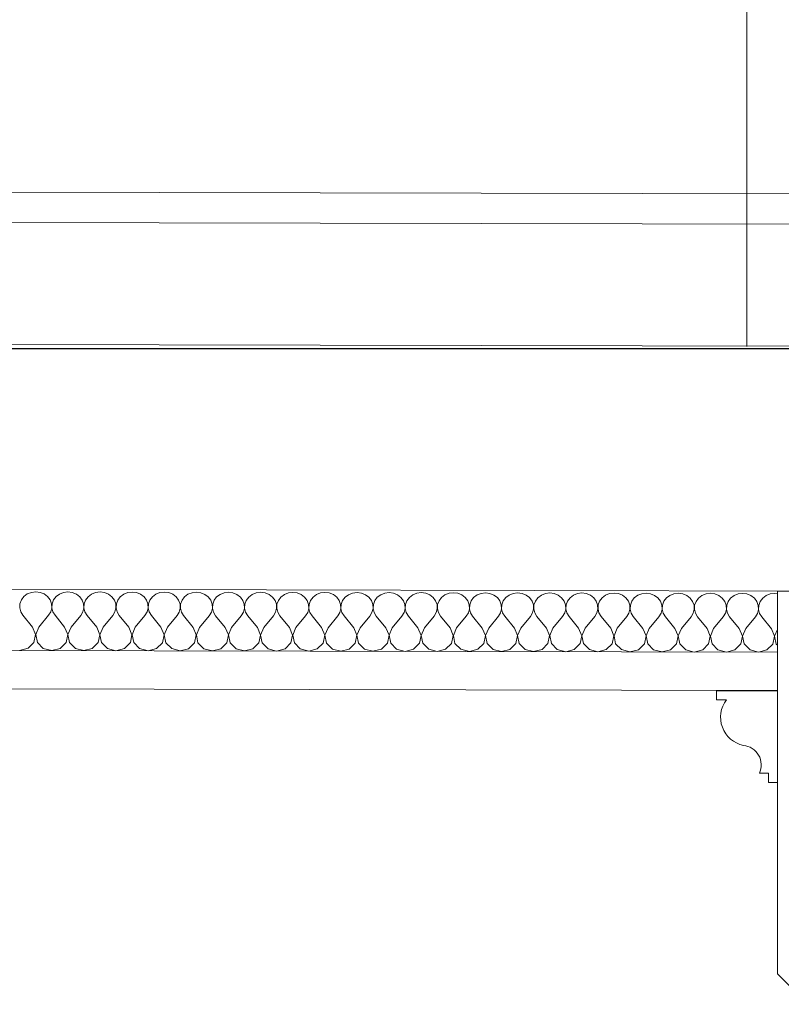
# Model space of a CAD drawing. Header units: millimetres. Extents: x -573548 to 674770, y -246895 to -89040.
# Tile 163 of 199: x 98925 to 99423, y -191944 to -191300. Entities that reach past the tile are written whole.
import ezdxf

# ---------------------------------------------------------------- set-up
doc = ezdxf.new("R2010")
doc.units = ezdxf.units.MM
for name, color, linetype, lineweight in [('belki podwalinowe_Nr_pióra__2', 8, 'Continuous', 9), ('belki sufitowe_Nr_pióra__41', 8, 'Continuous', 9), ('krokwie_Nr_pióra__1', 8, 'Continuous', 9), ('Nowe_Drawing & Figure_Nr_pióra__59', 8, 'Continuous', 9), ('Nowe_strop_Nr_pióra__59', 8, 'Continuous', 9), ('strop_Nr_pióra__41', 8, 'Continuous', 9)]:
    doc.layers.add(name, color=color, linetype=linetype, lineweight=lineweight)
doc.layers.add('Nowe_Drawing & Figure', color=7, linetype='Continuous')

# ---------------------------------------------------------------- blocks, each defined once
blk = doc.blocks.new('*X454', base_point=(477978.69, -104863.57))
at = {"layer": 'Nowe_Drawing & Figure', "color": 21, "linetype": 'Continuous', "lineweight": 13, "true_color": 0xffaaaa}
for p, q in [((493700.24, -73213.26), (493697.59, -73214.32)), ((493703.11, -73212.9), (493700.24, -73213.26)), ((493705.98, -73213.27), (493703.11, -73212.9)), ((493708.63, -73214.34), (493705.98, -73213.27)), ((493721.24, -73213.3), (493718.59, -73214.37)), ((493724.11, -73212.94), (493721.24, -73213.3)), ((493726.98, -73213.32), (493724.11, -73212.94)), ((493729.63, -73214.39), (493726.98, -73213.32)), ((493742.24, -73213.35), (493739.59, -73214.41)), ((493745.11, -73212.99), (493742.24, -73213.35)), ((493747.98, -73213.36), (493745.11, -73212.99)), ((493750.63, -73214.44), (493747.98, -73213.36)), ((493763.24, -73213.4), (493760.59, -73214.46)), ((493766.11, -73213.04), (493763.24, -73213.4)), ((493768.98, -73213.41), (493766.11, -73213.04)), ((493771.63, -73214.48), (493768.98, -73213.41)), ((493784.24, -73213.44), (493781.59, -73214.51)), ((493787.11, -73213.08), (493784.24, -73213.44)), ((493789.98, -73213.46), (493787.11, -73213.08)), ((493792.63, -73214.53), (493789.98, -73213.46)), ((493805.24, -73213.49), (493802.59, -73214.55)), ((493808.11, -73213.13), (493805.24, -73213.49)), ((493810.98, -73213.5), (493808.11, -73213.13)), ((493813.63, -73214.58), (493810.98, -73213.5)), ((493826.24, -73213.54), (493823.59, -73214.6)), ((493829.11, -73213.18), (493826.24, -73213.54)), ((493831.98, -73213.55), (493829.11, -73213.18)), ((493834.63, -73214.62), (493831.98, -73213.55)), ((493847.24, -73213.58), (493844.59, -73214.65)), ((493850.11, -73213.22), (493847.24, -73213.58)), ((493852.98, -73213.6), (493850.11, -73213.22)), ((493855.63, -73214.67), (493852.98, -73213.6)), ((493868.24, -73213.63), (493865.59, -73214.69)), ((493871.11, -73213.27), (493868.24, -73213.63)), ((493873.98, -73213.64), (493871.11, -73213.27)), ((493876.63, -73214.72), (493873.98, -73213.64)), ((493889.24, -73213.68), (493886.59, -73214.74)), ((493892.11, -73213.32), (493889.24, -73213.68)), ((493894.98, -73213.69), (493892.11, -73213.32)), ((493897.63, -73214.76), (493894.98, -73213.69)), ((493910.24, -73213.72), (493907.59, -73214.79)), ((493913.11, -73213.37), (493910.24, -73213.72)), ((493915.98, -73213.74), (493913.11, -73213.37)), ((493918.63, -73214.81), (493915.98, -73213.74)), ((493931.24, -73213.77), (493928.59, -73214.83)), ((493934.11, -73213.41), (493931.24, -73213.77)), ((493936.98, -73213.78), (493934.11, -73213.41)), ((493939.63, -73214.86), (493936.98, -73213.78)), ((493952.24, -73213.82), (493949.59, -73214.88)), ((493955.11, -73213.46), (493952.24, -73213.82)), ((493957.98, -73213.83), (493955.11, -73213.46)), ((493960.63, -73214.91), (493957.98, -73213.83)), ((493973.24, -73213.86), (493970.59, -73214.93)), ((493976.11, -73213.51), (493973.24, -73213.86)), ((493978.98, -73213.88), (493976.11, -73213.51)), ((493981.63, -73214.95), (493978.98, -73213.88)), ((493994.24, -73213.91), (493991.59, -73214.97)), ((493997.11, -73213.55), (493994.24, -73213.91)), ((493999.98, -73213.92), (493997.11, -73213.55)), ((494002.63, -73215), (493999.98, -73213.92)), ((494015.24, -73213.96), (494012.59, -73215.02)), ((494018.11, -73213.6), (494015.24, -73213.96)), ((494020.98, -73213.97), (494018.11, -73213.6)), ((494023.63, -73215.05), (494020.98, -73213.97)), ((494036.24, -73214.01), (494033.59, -73215.07)), ((494039.11, -73213.65), (494036.24, -73214.01)), ((494041.98, -73214.02), (494039.11, -73213.65)), ((494044.63, -73215.09), (494041.98, -73214.02)), ((494057.24, -73214.05), (494054.59, -73215.11)), ((494060.11, -73213.69), (494057.24, -73214.05)), ((494062.98, -73214.06), (494060.11, -73213.69)), ((494065.63, -73215.14), (494062.98, -73214.06)), ((494078.24, -73214.1), (494075.59, -73215.16)), ((494081.11, -73213.74), (494078.24, -73214.1)), ((494083.98, -73214.11), (494081.11, -73213.74)), ((494086.63, -73215.19), (494083.98, -73214.11)), ((494102.11, -73213.79), (494099.24, -73214.15)), ((494104.98, -73214.16), (494102.11, -73213.79)), ((494123.11, -73213.83), (494120.24, -73214.19)), ((494125.98, -73214.21), (494123.11, -73213.83)), ((494144.11, -73213.88), (494141.24, -73214.24)), ((494146.98, -73214.25), (494144.11, -73213.88)), ((494165.11, -73213.93), (494162.24, -73214.29)), ((494167.98, -73214.3), (494165.11, -73213.93)), ((494186.11, -73213.97), (494183.24, -73214.33)), ((494188.02, -73214.22), (494186.11, -73213.97)), ((493693.71, -73218.18), (493692.78, -73220.69)), ((493695.35, -73216), (493693.71, -73218.18)), ((493697.59, -73214.32), (493695.35, -73216)), ((493710.86, -73216.04), (493708.63, -73214.34)), ((493712.49, -73218.22), (493710.86, -73216.04)), ((493713.41, -73220.74), (493712.49, -73218.22)), ((493714.71, -73218.23), (493713.78, -73220.74)), ((493716.35, -73216.05), (493714.71, -73218.23)), ((493718.59, -73214.37), (493716.35, -73216.05)), ((493731.86, -73216.09), (493729.63, -73214.39)), ((493733.49, -73218.27), (493731.86, -73216.09)), ((493734.41, -73220.78), (493733.49, -73218.27)), ((493735.71, -73218.28), (493734.78, -73220.78)), ((493737.35, -73216.1), (493735.71, -73218.28)), ((493739.59, -73214.41), (493737.35, -73216.1)), ((493752.86, -73216.13), (493750.63, -73214.44)), ((493754.49, -73218.32), (493752.86, -73216.13)), ((493755.41, -73220.83), (493754.49, -73218.32)), ((493756.71, -73218.32), (493755.78, -73220.83)), ((493758.35, -73216.14), (493756.71, -73218.32)), ((493760.59, -73214.46), (493758.35, -73216.14)), ((493773.86, -73216.18), (493771.63, -73214.48)), ((493775.49, -73218.37), (493773.86, -73216.18)), ((493776.41, -73220.88), (493775.49, -73218.37)), ((493777.71, -73218.37), (493776.78, -73220.88)), ((493779.35, -73216.19), (493777.71, -73218.37)), ((493781.59, -73214.51), (493779.35, -73216.19)), ((493794.86, -73216.23), (493792.63, -73214.53)), ((493796.49, -73218.41), (493794.86, -73216.23)), ((493797.41, -73220.92), (493796.49, -73218.41)), ((493798.71, -73218.42), (493797.78, -73220.92)), ((493800.35, -73216.24), (493798.71, -73218.42)), ((493802.59, -73214.55), (493800.35, -73216.24)), ((493815.86, -73216.27), (493813.63, -73214.58)), ((493817.49, -73218.46), (493815.86, -73216.27)), ((493818.41, -73220.97), (493817.49, -73218.46)), ((493819.71, -73218.46), (493818.78, -73220.97)), ((493821.35, -73216.28), (493819.71, -73218.46)), ((493823.59, -73214.6), (493821.35, -73216.28)), ((493836.86, -73216.32), (493834.63, -73214.62)), ((493838.49, -73218.51), (493836.86, -73216.32)), ((493839.41, -73221.02), (493838.49, -73218.51)), ((493840.71, -73218.51), (493839.78, -73221.02)), ((493842.35, -73216.33), (493840.71, -73218.51)), ((493844.59, -73214.65), (493842.35, -73216.33)), ((493857.86, -73216.37), (493855.63, -73214.67)), ((493859.49, -73218.55), (493857.86, -73216.37)), ((493860.41, -73221.06), (493859.49, -73218.55)), ((493861.71, -73218.56), (493860.78, -73221.07)), ((493863.35, -73216.38), (493861.71, -73218.56)), ((493865.59, -73214.69), (493863.35, -73216.38)), ((493878.86, -73216.41), (493876.63, -73214.72)), ((493880.49, -73218.6), (493878.86, -73216.41)), ((493881.41, -73221.11), (493880.49, -73218.6)), ((493882.71, -73218.6), (493881.78, -73221.11)), ((493884.35, -73216.43), (493882.71, -73218.6)), ((493886.59, -73214.74), (493884.35, -73216.43)), ((493899.85, -73216.46), (493897.63, -73214.76)), ((493901.49, -73218.65), (493899.85, -73216.46)), ((493902.41, -73221.16), (493901.49, -73218.65)), ((493903.71, -73218.65), (493902.78, -73221.16)), ((493905.35, -73216.47), (493903.71, -73218.65)), ((493907.59, -73214.79), (493905.35, -73216.47)), ((493920.85, -73216.51), (493918.63, -73214.81)), ((493922.49, -73218.69), (493920.85, -73216.51)), ((493923.41, -73221.2), (493922.49, -73218.69)), ((493924.71, -73218.7), (493923.78, -73221.21)), ((493926.35, -73216.52), (493924.71, -73218.7)), ((493928.59, -73214.83), (493926.35, -73216.52)), ((493941.85, -73216.55), (493939.63, -73214.86)), ((493943.49, -73218.74), (493941.85, -73216.55)), ((493944.41, -73221.25), (493943.49, -73218.74)), ((493945.71, -73218.74), (493944.78, -73221.25)), ((493947.35, -73216.57), (493945.71, -73218.74)), ((493949.59, -73214.88), (493947.35, -73216.57)), ((493962.85, -73216.6), (493960.63, -73214.91)), ((493964.49, -73218.79), (493962.85, -73216.6)), ((493965.41, -73221.3), (493964.49, -73218.79)), ((493966.71, -73218.79), (493965.78, -73221.3)), ((493968.35, -73216.61), (493966.71, -73218.79)), ((493970.59, -73214.93), (493968.35, -73216.61)), ((493983.85, -73216.65), (493981.63, -73214.95)), ((493985.49, -73218.83), (493983.85, -73216.65)), ((493986.41, -73221.35), (493985.49, -73218.83)), ((493987.71, -73218.84), (493986.78, -73221.35)), ((493989.35, -73216.66), (493987.71, -73218.84)), ((493991.59, -73214.97), (493989.35, -73216.66)), ((494004.85, -73216.69), (494002.63, -73215)), ((494006.49, -73218.88), (494004.85, -73216.69)), ((494007.41, -73221.39), (494006.49, -73218.88)), ((494008.71, -73218.89), (494007.78, -73221.39)), ((494010.35, -73216.71), (494008.71, -73218.89)), ((494012.59, -73215.02), (494010.35, -73216.71)), ((494025.85, -73216.74), (494023.63, -73215.05)), ((494027.49, -73218.93), (494025.85, -73216.74)), ((494028.41, -73221.44), (494027.49, -73218.93)), ((494029.71, -73218.93), (494028.78, -73221.44)), ((494031.35, -73216.75), (494029.71, -73218.93)), ((494033.59, -73215.07), (494031.35, -73216.75)), ((494046.85, -73216.79), (494044.63, -73215.09)), ((494048.49, -73218.97), (494046.85, -73216.79)), ((494049.41, -73221.49), (494048.49, -73218.97)), ((494050.71, -73218.98), (494049.78, -73221.49)), ((494052.35, -73216.8), (494050.71, -73218.98)), ((494054.59, -73215.11), (494052.35, -73216.8)), ((494067.85, -73216.83), (494065.63, -73215.14)), ((494069.49, -73219.02), (494067.85, -73216.83)), ((494070.41, -73221.53), (494069.49, -73219.02)), ((494071.71, -73219.03), (494070.78, -73221.53)), ((494073.35, -73216.85), (494071.71, -73219.03)), ((494075.59, -73215.16), (494073.35, -73216.85)), ((494088.85, -73216.88), (494086.63, -73215.19)), ((494090.49, -73219.07), (494088.85, -73216.88)), ((494091.41, -73221.58), (494090.49, -73219.07)), ((494092.71, -73219.07), (494091.78, -73221.58)), ((494094.35, -73216.89), (494092.71, -73219.07)), ((494096.59, -73215.21), (494094.35, -73216.89)), ((494099.24, -73214.15), (494096.59, -73215.21)), ((494107.63, -73215.23), (494104.98, -73214.16)), ((494109.85, -73216.93), (494107.63, -73215.23)), ((494111.49, -73219.11), (494109.85, -73216.93)), ((494112.41, -73221.63), (494111.49, -73219.11)), ((494113.71, -73219.12), (494112.78, -73221.63)), ((494115.35, -73216.94), (494113.71, -73219.12)), ((494117.59, -73215.26), (494115.35, -73216.94)), ((494120.24, -73214.19), (494117.59, -73215.26)), ((494128.63, -73215.28), (494125.98, -73214.21)), ((494130.85, -73216.97), (494128.63, -73215.28)), ((494132.49, -73219.16), (494130.85, -73216.97)), ((494133.41, -73221.67), (494132.49, -73219.16)), ((494134.71, -73219.17), (494133.78, -73221.67)), ((494136.35, -73216.99), (494134.71, -73219.17)), ((494138.59, -73215.3), (494136.35, -73216.99)), ((494141.24, -73214.24), (494138.59, -73215.3)), ((494149.63, -73215.33), (494146.98, -73214.25)), ((494151.85, -73217.02), (494149.63, -73215.33)), ((494153.49, -73219.21), (494151.85, -73217.02)), ((494154.41, -73221.72), (494153.49, -73219.21)), ((494155.71, -73219.21), (494154.78, -73221.72)), ((494157.35, -73217.03), (494155.71, -73219.21)), ((494159.59, -73215.35), (494157.35, -73217.03)), ((494162.24, -73214.29), (494159.59, -73215.35)), ((494170.63, -73215.37), (494167.98, -73214.3)), ((494172.85, -73217.07), (494170.63, -73215.37)), ((494174.49, -73219.25), (494172.85, -73217.07)), ((494175.41, -73221.77), (494174.49, -73219.25)), ((494176.71, -73219.26), (494175.78, -73221.77)), ((494178.35, -73217.08), (494176.71, -73219.26)), ((494180.59, -73215.4), (494178.35, -73217.08)), ((494183.24, -73214.33), (494180.59, -73215.4)), ((493692.78, -73220.69), (493692.63, -73223.34)), ((493692.63, -73223.34), (493693.28, -73225.92)), ((493693.28, -73225.92), (493694.68, -73228.24)), ((493711.48, -73228.28), (493712.88, -73225.96)), ((493712.88, -73225.96), (493713.55, -73223.38)), ((493713.55, -73223.38), (493713.41, -73220.74)), ((493713.78, -73220.74), (493713.63, -73223.38)), ((493713.63, -73223.38), (493714.28, -73225.96)), ((493714.28, -73225.96), (493715.68, -73228.29)), ((493732.48, -73228.32), (493733.88, -73226.01)), ((493733.88, -73226.01), (493734.55, -73223.43)), ((493734.55, -73223.43), (493734.41, -73220.78)), ((493734.78, -73220.78), (493734.63, -73223.43)), ((493734.63, -73223.43), (493735.28, -73226.01)), ((493735.28, -73226.01), (493736.68, -73228.33)), ((493753.48, -73228.37), (493754.88, -73226.05)), ((493754.88, -73226.05), (493755.55, -73223.48)), ((493755.55, -73223.48), (493755.41, -73220.83)), ((493755.78, -73220.83), (493755.63, -73223.48)), ((493755.63, -73223.48), (493756.28, -73226.06)), ((493756.28, -73226.06), (493757.68, -73228.38)), ((493774.48, -73228.42), (493775.88, -73226.1)), ((493775.88, -73226.1), (493776.55, -73223.52)), ((493776.55, -73223.52), (493776.41, -73220.88)), ((493776.78, -73220.88), (493776.63, -73223.52)), ((493776.63, -73223.52), (493777.28, -73226.1)), ((493777.28, -73226.1), (493778.68, -73228.43)), ((493795.48, -73228.46), (493796.88, -73226.15)), ((493796.88, -73226.15), (493797.55, -73223.57)), ((493797.55, -73223.57), (493797.41, -73220.92)), ((493797.78, -73220.92), (493797.63, -73223.57)), ((493797.63, -73223.57), (493798.28, -73226.15)), ((493798.28, -73226.15), (493799.68, -73228.47)), ((493816.48, -73228.51), (493817.88, -73226.2)), ((493817.88, -73226.2), (493818.55, -73223.62)), ((493818.55, -73223.62), (493818.41, -73220.97)), ((493818.78, -73220.97), (493818.63, -73223.62)), ((493818.63, -73223.62), (493819.28, -73226.2)), ((493819.28, -73226.2), (493820.68, -73228.52)), ((493837.48, -73228.56), (493838.88, -73226.24)), ((493838.88, -73226.24), (493839.55, -73223.66)), ((493839.55, -73223.66), (493839.41, -73221.02)), ((493839.78, -73221.02), (493839.63, -73223.66)), ((493839.63, -73223.66), (493840.28, -73226.25)), ((493840.28, -73226.25), (493841.68, -73228.57)), ((493858.48, -73228.6), (493859.88, -73226.29)), ((493859.88, -73226.29), (493860.55, -73223.71)), ((493860.55, -73223.71), (493860.41, -73221.06)), ((493860.78, -73221.07), (493860.63, -73223.71)), ((493860.63, -73223.71), (493861.28, -73226.29)), ((493861.28, -73226.29), (493862.68, -73228.61)), ((493879.48, -73228.65), (493880.88, -73226.34)), ((493880.88, -73226.34), (493881.55, -73223.76)), ((493881.55, -73223.76), (493881.41, -73221.11)), ((493881.78, -73221.11), (493881.63, -73223.76)), ((493881.63, -73223.76), (493882.28, -73226.34)), ((493882.28, -73226.34), (493883.68, -73228.66)), ((493900.48, -73228.7), (493901.88, -73226.38)), ((493901.88, -73226.38), (493902.55, -73223.8)), ((493902.55, -73223.8), (493902.41, -73221.16)), ((493902.78, -73221.16), (493902.63, -73223.8)), ((493902.63, -73223.8), (493903.28, -73226.39)), ((493903.28, -73226.39), (493904.68, -73228.71)), ((493921.48, -73228.74), (493922.88, -73226.43)), ((493922.88, -73226.43), (493923.55, -73223.85)), ((493923.55, -73223.85), (493923.41, -73221.2)), ((493923.78, -73221.21), (493923.63, -73223.85)), ((493923.63, -73223.85), (493924.28, -73226.43)), ((493924.28, -73226.43), (493925.68, -73228.75)), ((493942.48, -73228.79), (493943.88, -73226.48)), ((493943.88, -73226.48), (493944.55, -73223.9)), ((493944.55, -73223.9), (493944.41, -73221.25)), ((493944.78, -73221.25), (493944.63, -73223.9)), ((493944.63, -73223.9), (493945.28, -73226.48)), ((493945.28, -73226.48), (493946.68, -73228.8)), ((493963.48, -73228.84), (493964.88, -73226.52)), ((493964.88, -73226.52), (493965.55, -73223.94)), ((493965.55, -73223.94), (493965.41, -73221.3)), ((493965.78, -73221.3), (493965.63, -73223.94)), ((493965.63, -73223.94), (493966.28, -73226.53)), ((493966.28, -73226.53), (493967.68, -73228.85)), ((493984.48, -73228.88), (493985.88, -73226.57)), ((493985.88, -73226.57), (493986.55, -73223.99)), ((493986.55, -73223.99), (493986.41, -73221.35)), ((493986.78, -73221.35), (493986.63, -73223.99)), ((493986.63, -73223.99), (493987.28, -73226.57)), ((493987.28, -73226.57), (493988.68, -73228.89)), ((494005.48, -73228.93), (494006.88, -73226.62)), ((494006.88, -73226.62), (494007.55, -73224.04)), ((494007.55, -73224.04), (494007.41, -73221.39)), ((494007.78, -73221.39), (494007.63, -73224.04)), ((494007.63, -73224.04), (494008.28, -73226.62)), ((494008.28, -73226.62), (494009.68, -73228.94)), ((494026.48, -73228.98), (494027.88, -73226.66)), ((494027.88, -73226.66), (494028.55, -73224.08)), ((494028.55, -73224.08), (494028.41, -73221.44)), ((494028.78, -73221.44), (494028.63, -73224.09)), ((494028.63, -73224.09), (494029.28, -73226.67)), ((494029.28, -73226.67), (494030.68, -73228.99)), ((494047.48, -73229.03), (494048.88, -73226.71)), ((494048.88, -73226.71), (494049.54, -73224.13)), ((494049.54, -73224.13), (494049.41, -73221.49)), ((494049.78, -73221.49), (494049.63, -73224.13)), ((494049.63, -73224.13), (494050.28, -73226.71)), ((494050.28, -73226.71), (494051.68, -73229.03)), ((494068.48, -73229.07), (494069.88, -73226.76)), ((494069.88, -73226.76), (494070.54, -73224.18)), ((494070.54, -73224.18), (494070.41, -73221.53)), ((494070.78, -73221.53), (494070.63, -73224.18)), ((494070.63, -73224.18), (494071.28, -73226.76)), ((494071.28, -73226.76), (494072.68, -73229.08)), ((494089.48, -73229.12), (494090.88, -73226.8)), ((494090.88, -73226.8), (494091.54, -73224.23)), ((494091.54, -73224.23), (494091.41, -73221.58)), ((494091.78, -73221.58), (494091.63, -73224.23)), ((494091.63, -73224.23), (494092.28, -73226.81)), ((494092.28, -73226.81), (494093.68, -73229.13)), ((494110.48, -73229.17), (494111.88, -73226.85)), ((494111.88, -73226.85), (494112.54, -73224.27)), ((494112.54, -73224.27), (494112.41, -73221.63)), ((494112.78, -73221.63), (494112.63, -73224.27)), ((494112.63, -73224.27), (494113.28, -73226.85)), ((494113.28, -73226.85), (494114.68, -73229.17)), ((494131.48, -73229.21), (494132.88, -73226.9)), ((494132.88, -73226.9), (494133.54, -73224.32)), ((494133.54, -73224.32), (494133.41, -73221.67)), ((494133.78, -73221.67), (494133.63, -73224.32)), ((494133.63, -73224.32), (494134.28, -73226.9)), ((494134.28, -73226.9), (494135.68, -73229.22)), ((494152.48, -73229.26), (494153.88, -73226.94)), ((494153.88, -73226.94), (494154.54, -73224.37)), ((494154.54, -73224.37), (494154.41, -73221.72)), ((494154.78, -73221.72), (494154.63, -73224.37)), ((494154.63, -73224.37), (494155.28, -73226.95)), ((494155.28, -73226.95), (494156.68, -73229.27)), ((494173.48, -73229.31), (494174.88, -73226.99)), ((494174.88, -73226.99), (494175.54, -73224.41)), ((494175.54, -73224.41), (494175.41, -73221.77)), ((494175.78, -73221.77), (494175.63, -73224.41)), ((494175.63, -73224.41), (494176.28, -73226.99)), ((494176.28, -73226.99), (494177.68, -73229.32)), ((493700.96, -73235.93), (493694.68, -73228.24)), ((493705.16, -73235.94), (493711.48, -73228.28)), ((493721.96, -73235.98), (493715.68, -73228.29)), ((493726.16, -73235.99), (493732.48, -73228.32)), ((493742.96, -73236.03), (493736.68, -73228.33)), ((493747.16, -73236.04), (493753.48, -73228.37)), ((493763.96, -73236.07), (493757.68, -73228.38)), ((493768.16, -73236.08), (493774.48, -73228.42)), ((493784.96, -73236.12), (493778.68, -73228.43)), ((493789.16, -73236.13), (493795.48, -73228.46)), ((493805.96, -73236.17), (493799.68, -73228.47)), ((493810.16, -73236.18), (493816.48, -73228.51)), ((493826.96, -73236.21), (493820.68, -73228.52)), ((493831.16, -73236.22), (493837.48, -73228.56)), ((493847.96, -73236.26), (493841.68, -73228.57)), ((493852.16, -73236.27), (493858.48, -73228.6)), ((493868.96, -73236.31), (493862.68, -73228.61)), ((493873.16, -73236.32), (493879.48, -73228.65)), ((493889.96, -73236.35), (493883.68, -73228.66)), ((493894.16, -73236.36), (493900.48, -73228.7)), ((493910.96, -73236.4), (493904.68, -73228.71)), ((493915.16, -73236.41), (493921.48, -73228.74)), ((493931.96, -73236.45), (493925.68, -73228.75)), ((493936.16, -73236.46), (493942.48, -73228.79)), ((493952.96, -73236.49), (493946.68, -73228.8)), ((493957.16, -73236.5), (493963.48, -73228.84)), ((493973.96, -73236.54), (493967.68, -73228.85)), ((493978.16, -73236.55), (493984.48, -73228.88)), ((493994.96, -73236.59), (493988.68, -73228.89)), ((493999.16, -73236.6), (494005.48, -73228.93)), ((494015.96, -73236.63), (494009.68, -73228.94)), ((494020.16, -73236.64), (494026.48, -73228.98)), ((494036.96, -73236.68), (494030.68, -73228.99)), ((494041.16, -73236.69), (494047.48, -73229.03)), ((494057.96, -73236.73), (494051.68, -73229.03)), ((494062.16, -73236.74), (494068.48, -73229.07)), ((494078.96, -73236.78), (494072.68, -73229.08)), ((494083.16, -73236.78), (494089.48, -73229.12)), ((494099.96, -73236.82), (494093.68, -73229.13)), ((494104.16, -73236.83), (494110.48, -73229.17)), ((494120.96, -73236.87), (494114.68, -73229.17)), ((494125.16, -73236.88), (494131.48, -73229.21)), ((494141.96, -73236.92), (494135.68, -73229.22)), ((494146.16, -73236.93), (494152.48, -73229.26)), ((494162.96, -73236.96), (494156.68, -73229.27)), ((494167.16, -73236.97), (494173.48, -73229.31)), ((494183.96, -73237.01), (494177.68, -73229.32)), ((493703.01, -73240.83), (493700.96, -73235.93)), ((493705.16, -73235.94), (493703.09, -73240.84)), ((493724.01, -73240.88), (493721.96, -73235.98)), ((493726.16, -73235.99), (493724.09, -73240.88)), ((493745.01, -73240.93), (493742.96, -73236.03)), ((493747.16, -73236.04), (493745.09, -73240.93)), ((493766.01, -73240.98), (493763.96, -73236.07)), ((493768.16, -73236.08), (493766.09, -73240.98)), ((493787.01, -73241.02), (493784.96, -73236.12)), ((493789.16, -73236.13), (493787.09, -73241.02)), ((493808.01, -73241.07), (493805.96, -73236.17)), ((493810.16, -73236.18), (493808.09, -73241.07)), ((493829.01, -73241.12), (493826.96, -73236.21)), ((493831.16, -73236.22), (493829.09, -73241.12)), ((493850.01, -73241.16), (493847.96, -73236.26)), ((493852.16, -73236.27), (493850.09, -73241.16)), ((493871.01, -73241.21), (493868.96, -73236.31)), ((493873.16, -73236.32), (493871.09, -73241.21)), ((493892.01, -73241.26), (493889.96, -73236.35)), ((493894.16, -73236.36), (493892.09, -73241.26)), ((493913.01, -73241.3), (493910.96, -73236.4)), ((493915.16, -73236.41), (493913.09, -73241.3)), ((493934.01, -73241.35), (493931.96, -73236.45)), ((493936.16, -73236.46), (493934.09, -73241.35)), ((493955.01, -73241.4), (493952.96, -73236.49)), ((493957.16, -73236.5), (493955.09, -73241.4)), ((493976.01, -73241.44), (493973.96, -73236.54)), ((493978.16, -73236.55), (493976.09, -73241.44)), ((493997.01, -73241.49), (493994.96, -73236.59)), ((493999.16, -73236.6), (493997.09, -73241.49)), ((494018.01, -73241.54), (494015.96, -73236.63)), ((494020.16, -73236.64), (494018.09, -73241.54)), ((494039.01, -73241.58), (494036.96, -73236.68)), ((494041.16, -73236.69), (494039.09, -73241.58)), ((494060.01, -73241.63), (494057.96, -73236.73)), ((494062.16, -73236.74), (494060.09, -73241.63)), ((494081.01, -73241.68), (494078.96, -73236.78)), ((494083.16, -73236.78), (494081.09, -73241.68)), ((494102.01, -73241.72), (494099.96, -73236.82)), ((494104.16, -73236.83), (494102.09, -73241.72)), ((494123.01, -73241.77), (494120.96, -73236.87)), ((494125.16, -73236.88), (494123.09, -73241.77)), ((494144.01, -73241.82), (494141.96, -73236.92)), ((494146.16, -73236.93), (494144.09, -73241.82)), ((494165.01, -73241.86), (494162.96, -73236.96)), ((494167.16, -73236.97), (494165.09, -73241.87)), ((494186.01, -73241.91), (494183.96, -73237.01)), ((494187.97, -73237.47), (494186.09, -73241.91)), ((493698.05, -73249.85), (493701.93, -73245.99)), ((493701.93, -73245.99), (493703.01, -73240.83)), ((493703.09, -73240.84), (493704.15, -73245.99)), ((493704.15, -73245.99), (493708.01, -73249.87)), ((493719.05, -73249.9), (493722.93, -73246.03)), ((493722.93, -73246.03), (493724.01, -73240.88)), ((493724.09, -73240.88), (493725.15, -73246.04)), ((493725.15, -73246.04), (493729.01, -73249.92)), ((493740.05, -73249.95), (493743.93, -73246.08)), ((493743.93, -73246.08), (493745.01, -73240.93)), ((493745.09, -73240.93), (493746.15, -73246.09)), ((493746.15, -73246.09), (493750.01, -73249.97)), ((493761.05, -73249.99), (493764.93, -73246.13)), ((493764.93, -73246.13), (493766.01, -73240.98)), ((493766.09, -73240.98), (493767.15, -73246.13)), ((493767.15, -73246.13), (493771.01, -73250.01)), ((493782.05, -73250.04), (493785.93, -73246.18)), ((493785.93, -73246.18), (493787.01, -73241.02)), ((493787.09, -73241.02), (493788.15, -73246.18)), ((493788.15, -73246.18), (493792.01, -73250.06)), ((493803.05, -73250.09), (493806.93, -73246.22)), ((493806.93, -73246.22), (493808.01, -73241.07)), ((493808.09, -73241.07), (493809.15, -73246.23)), ((493809.15, -73246.23), (493813.01, -73250.11)), ((493824.05, -73250.13), (493827.93, -73246.27)), ((493827.93, -73246.27), (493829.01, -73241.12)), ((493829.09, -73241.12), (493830.15, -73246.27)), ((493830.15, -73246.27), (493834.01, -73250.16)), ((493845.05, -73250.18), (493848.93, -73246.32)), ((493848.93, -73246.32), (493850.01, -73241.16)), ((493850.09, -73241.16), (493851.15, -73246.32)), ((493851.15, -73246.32), (493855.01, -73250.2)), ((493869.93, -73246.36), (493871.01, -73241.21)), ((493871.09, -73241.21), (493872.15, -73246.37)), ((493890.93, -73246.41), (493892.01, -73241.26)), ((493892.09, -73241.26), (493893.15, -73246.41)), ((493911.93, -73246.46), (493913.01, -73241.3)), ((493913.09, -73241.3), (493914.15, -73246.46)), ((493932.93, -73246.5), (493934.01, -73241.35)), ((493934.09, -73241.35), (493935.15, -73246.51)), ((493953.93, -73246.55), (493955.01, -73241.4)), ((493955.09, -73241.4), (493956.15, -73246.55)), ((493974.93, -73246.6), (493976.01, -73241.44)), ((493976.09, -73241.44), (493977.15, -73246.6)), ((493995.93, -73246.64), (493997.01, -73241.49)), ((493997.09, -73241.49), (493998.15, -73246.65)), ((494016.93, -73246.69), (494018.01, -73241.54)), ((494018.09, -73241.54), (494019.15, -73246.7)), ((494037.93, -73246.74), (494039.01, -73241.58)), ((494039.09, -73241.58), (494040.15, -73246.74)), ((494058.93, -73246.78), (494060.01, -73241.63)), ((494060.09, -73241.63), (494061.15, -73246.79)), ((494079.93, -73246.83), (494081.01, -73241.68)), ((494081.09, -73241.68), (494082.15, -73246.84)), ((494100.93, -73246.88), (494102.01, -73241.72)), ((494102.09, -73241.72), (494103.15, -73246.88)), ((494121.93, -73246.92), (494123.01, -73241.77)), ((494123.09, -73241.77), (494124.15, -73246.93)), ((494142.93, -73246.97), (494144.01, -73241.82)), ((494144.09, -73241.82), (494145.15, -73246.98)), ((494163.93, -73247.02), (494165.01, -73241.86)), ((494165.09, -73241.87), (494166.15, -73247.02)), ((494184.93, -73247.06), (494186.01, -73241.91)), ((494186.09, -73241.91), (494187.15, -73247.07)), ((493692.53, -73251.27), (493698.05, -73249.85)), ((493708.01, -73249.87), (493713.53, -73251.32)), ((493713.53, -73251.32), (493719.05, -73249.9)), ((493729.01, -73249.92), (493734.53, -73251.37)), ((493734.53, -73251.37), (493740.05, -73249.95)), ((493750.01, -73249.97), (493755.53, -73251.41)), ((493755.53, -73251.41), (493761.05, -73249.99)), ((493771.01, -73250.01), (493776.53, -73251.46)), ((493776.53, -73251.46), (493782.05, -73250.04)), ((493792.01, -73250.06), (493797.53, -73251.51)), ((493797.53, -73251.51), (493803.05, -73250.09)), ((493813.01, -73250.11), (493818.53, -73251.55)), ((493818.53, -73251.55), (493824.05, -73250.13)), ((493834.01, -73250.16), (493839.53, -73251.6)), ((493839.53, -73251.6), (493845.05, -73250.18)), ((493855.01, -73250.2), (493860.53, -73251.65)), ((493860.53, -73251.65), (493866.05, -73250.23)), ((493866.05, -73250.23), (493869.93, -73246.36)), ((493872.15, -73246.37), (493876.01, -73250.25)), ((493876.01, -73250.25), (493881.53, -73251.7)), ((493881.53, -73251.7), (493887.05, -73250.27)), ((493887.05, -73250.27), (493890.93, -73246.41)), ((493893.15, -73246.41), (493897.01, -73250.3)), ((493897.01, -73250.3), (493902.53, -73251.74)), ((493902.53, -73251.74), (493908.05, -73250.32)), ((493908.05, -73250.32), (493911.93, -73246.46)), ((493914.15, -73246.46), (493918.01, -73250.34)), ((493918.01, -73250.34), (493923.53, -73251.79)), ((493923.53, -73251.79), (493929.05, -73250.37)), ((493929.05, -73250.37), (493932.93, -73246.5)), ((493935.15, -73246.51), (493939.01, -73250.39)), ((493939.01, -73250.39), (493944.53, -73251.84)), ((493944.53, -73251.84), (493950.05, -73250.41)), ((493950.05, -73250.41), (493953.93, -73246.55)), ((493956.15, -73246.55), (493960.01, -73250.44)), ((493960.01, -73250.44), (493965.53, -73251.88)), ((493965.53, -73251.88), (493971.05, -73250.46)), ((493971.05, -73250.46), (493974.93, -73246.6)), ((493977.15, -73246.6), (493981.01, -73250.48)), ((493981.01, -73250.48), (493986.53, -73251.93)), ((493986.53, -73251.93), (493992.05, -73250.51)), ((493992.05, -73250.51), (493995.93, -73246.64)), ((493998.15, -73246.65), (494002.01, -73250.53)), ((494002.01, -73250.53), (494007.53, -73251.98)), ((494007.53, -73251.98), (494013.05, -73250.55)), ((494013.05, -73250.55), (494016.93, -73246.69)), ((494019.15, -73246.7), (494023.01, -73250.58)), ((494023.01, -73250.58), (494028.53, -73252.02)), ((494028.53, -73252.02), (494034.05, -73250.6)), ((494034.05, -73250.6), (494037.93, -73246.74)), ((494040.15, -73246.74), (494044.01, -73250.62)), ((494044.01, -73250.62), (494049.53, -73252.07)), ((494049.53, -73252.07), (494055.05, -73250.65)), ((494055.05, -73250.65), (494058.93, -73246.78)), ((494061.15, -73246.79), (494065.01, -73250.67)), ((494065.01, -73250.67), (494070.53, -73252.12)), ((494070.53, -73252.12), (494076.05, -73250.7)), ((494076.05, -73250.7), (494079.93, -73246.83)), ((494082.15, -73246.84), (494086.01, -73250.72)), ((494086.01, -73250.72), (494091.53, -73252.16)), ((494091.53, -73252.16), (494097.05, -73250.74)), ((494097.05, -73250.74), (494100.93, -73246.88)), ((494103.15, -73246.88), (494107.01, -73250.76)), ((494107.01, -73250.76), (494112.52, -73252.21)), ((494112.52, -73252.21), (494118.05, -73250.79)), ((494118.05, -73250.79), (494121.93, -73246.92)), ((494124.15, -73246.93), (494128.01, -73250.81)), ((494128.01, -73250.81), (494133.52, -73252.26)), ((494133.52, -73252.26), (494139.05, -73250.84)), ((494139.05, -73250.84), (494142.93, -73246.97)), ((494145.15, -73246.98), (494149.01, -73250.86)), ((494149.01, -73250.86), (494154.52, -73252.3)), ((494154.52, -73252.3), (494160.05, -73250.88)), ((494160.05, -73250.88), (494163.93, -73247.02)), ((494166.15, -73247.02), (494170.01, -73250.9)), ((494170.01, -73250.9), (494175.52, -73252.35)), ((494175.52, -73252.35), (494181.05, -73250.93)), ((494181.05, -73250.93), (494184.93, -73247.06)), ((494187.15, -73247.07), (494187.94, -73247.87))]:
    blk.add_line(p, q, dxfattribs=at)
blk = doc.blocks.new('Wypełnienie_38_1', base_point=(477978.69, -104863.57))
at = {"layer": 'Nowe_Drawing & Figure', "color": 21, "linetype": 'Continuous', "lineweight": 13, "true_color": 0xffaaaa}
blk.add_blockref('*X454', (477978.69, -104863.57), dxfattribs=at)
blk = doc.blocks.new('A$C685D2BB2')
at = {"layer": 'belki podwalinowe_Nr_pióra__2'}
blk.add_line((17794.42, 11391.44), (23330.88, 11379.1), dxfattribs=at)
at = {"layer": 'belki sufitowe_Nr_pióra__41'}
blk.add_lwpolyline([(21410.22, 10953.53), (21430.22, 10973.53), (21430.22, 11223.53), (21260.22, 11223.53), (21260.22, 10973.53), (21280.22, 10953.53)], close=True, dxfattribs=at)
blk.add_lwpolyline([(21260.22, 11158.53), (21220.22, 11158.53), (21220.22, 11152.53), (21226.75, 11152.53, 0.549198), (21237.84, 11122.79, -0.516526), (21248.34, 11104.53), (21254.22, 11104.53), (21254.22, 11098.53), (21260.22, 11098.53)], format="xyb", close=True, dxfattribs=at)
blk.add_lwpolyline([(21254.22, 11104.53), (21254.22, 11098.53)], dxfattribs=at)
at = {"layer": 'krokwie_Nr_pióra__1'}
blk.add_line((21240.07, 12715.17), (21240.07, 11383.46), dxfattribs=at)
at = {"layer": 'Nowe_strop_Nr_pióra__59'}
blk.add_line((15894.91, 11235.68), (24142.62, 11217.29), dxfattribs=at)
for points in [[(9874.36, 11382.29), (10780.27, 11382.29), (10780.27, 11506.78), (24060.05, 11476.99), (27659.97, 11476.99), (34859.97, 11476.99), (40457.1, 11476.81)], [(10024.38, 11366.76), (10799.96, 11366.76), (10800.22, 11486.76), (24060, 11457.29), (27659.92, 11457.29), (34859.92, 11457.29), (40482.16, 11457.29)]]:
    blk.add_lwpolyline(points, dxfattribs=at)
at = {"layer": 'strop_Nr_pióra__41'}
for p, q in [((20040.22, 11186.44), (21260.22, 11183.72)), ((20040.22, 11161.44), (21260.22, 11158.72))]:
    blk.add_line(p, q, dxfattribs=at)
at = {"layer": 'Nowe_Drawing & Figure_Nr_pióra__59'}
blk.add_blockref('Wypełnienie_38_1', (5050.88, -20427.48), dxfattribs=at)

msp = doc.modelspace()

# ---------------------------------------------------------------- linework, layer by layer
at = {"color": 150}
msp.add_lwpolyline([(86685.05, -191515.23), (114723.66, -191515.23)], dxfattribs=at)

# ---------------------------------------------------------------- block references
msp.add_blockref('A$C685D2BB2', (78160.45, -202897.52), dxfattribs=at)

doc.saveas('drawing.dxf')
